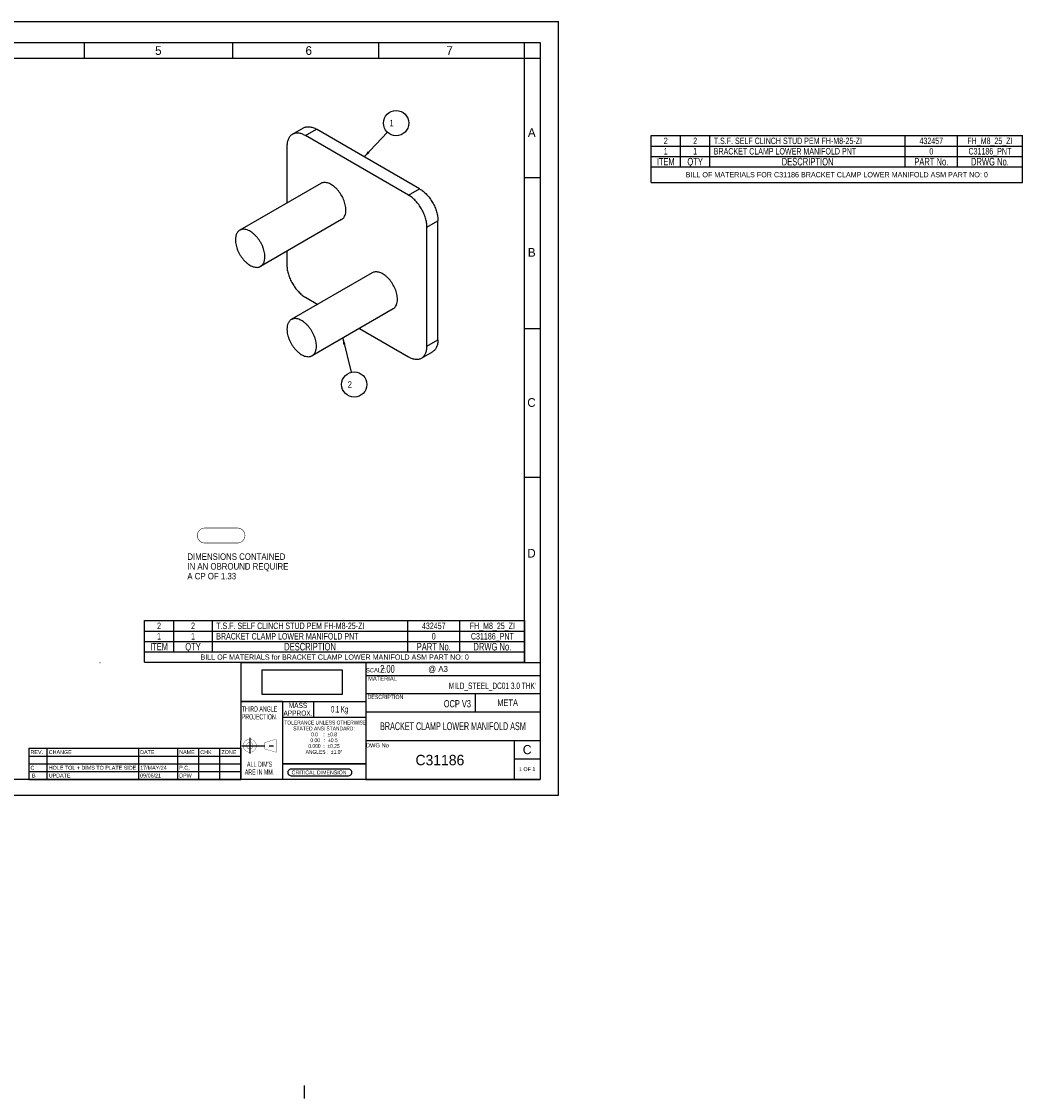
# Model space of a CAD drawing. Header units: millimetres. Extents: x 0 to 299, y -58 to 148.
# Tile 2 of 2: x 107 to 299, y -58 to 148. Entities that reach past the tile are written whole.
import ezdxf

# ---------------------------------------------------------------- set-up
doc = ezdxf.new("R2010")
doc.units = ezdxf.units.MM
doc.header["$LTSCALE"] = 11.55
doc.linetypes.add('CENTER', pattern=[0.6, 0.375, -0.075, 0.075, -0.075])
doc.layers.get('0').update_dxf_attribs({"linetype": 'CONTINUOUS'})
doc.layers.add('02___PRT_ALL_AXES', color=7, linetype='CONTINUOUS')
doc.styles.get("Standard").update_dxf_attribs({"font": 'txt', "width": 0.9})
doc.styles.add('TEXTSTYLE_10', font='cgomg.ttf')
doc.styles.add('TEXTSTYLE_12', font='ar_wgl__.ttf')
doc.styles.add('TEXTSTYLE_2', font='txt')
doc.styles.add('TEXTSTYLE_3', font='txt', dxfattribs={"width": 0.75})
doc.styles.add('TEXTSTYLE_4', font='txt', dxfattribs={"width": 0.6})
doc.styles.add('TEXTSTYLE_5', font='txt', dxfattribs={"width": 0.8})
doc.styles.add('TEXTSTYLE_7', font='txt', dxfattribs={"width": 0.9})
doc.styles.add('TEXTSTYLE_8', font='txt', dxfattribs={"width": 0.65})
doc.styles.add('TEXTSTYLE_9', font='txt', dxfattribs={"width": 0.55})
doc.dimstyles.get("Standard").update_dxf_attribs({"dimtxt": 1.25, "dimasz": 1.25, "dimexe": 1.5, "dimexo": 1.5, "dimtad": 1, "dimzin": 0, "dimdsep": 46, "dimtxsty": 'Standard', "dimblk": '_FILLED', "dimblk1": '_FILLED', "dimblk2": '_FILLED', "dimcen": 0.09, "dimazin": 0, "dimtol": 1, "dimtp": 0.2, "dimtm": 0.2, "dimtfac": 1, "dimtofl": 0, "dimtmove": 0, "dimatfit": 3, "dimldrblk": '_FILLED', "dimfxl": 0, "dimtolj": 1, "dimtzin": 0, "dimarcsym": 0})
picture_1 = doc.add_image_def('image1.png', size_in_pixel=(91, 28))

# ---------------------------------------------------------------- blocks, each defined once
blk = doc.blocks.new('_FILLED')
at = {"color": 0, "linetype": 'ByBlock'}
blk.add_solid([(0, 0), (-1, 0.2), (-1, -0.2)], dxfattribs=at)
blk = doc.blocks.new('BALLOON_BL0', base_point=(178.84, 129))
at = {"color": 2, "linetype": 'Continuous'}
blk.add_circle((178.84, 129), 2.42, dxfattribs=at)
at = {"color": 2, "linetype": 'Continuous', "insert": (177.15, 129.63), "char_height": 1.25, "width": 3.375, "attachment_point": 1, "line_spacing_factor": 0.9}
blk.add_mtext(' 1 ', dxfattribs=at)
blk = doc.blocks.new('BALLOON_BL1', base_point=(170.81, 78.83))
at = {"color": 2, "linetype": 'Continuous'}
blk.add_circle((170.81, 78.83), 2.42, dxfattribs=at)
at = {"color": 2, "linetype": 'Continuous', "insert": (169.12, 79.45), "char_height": 1.25, "width": 3.375, "attachment_point": 1, "line_spacing_factor": 0.9}
blk.add_mtext(' 2 ', dxfattribs=at)

msp = doc.modelspace()

# ---------------------------------------------------------------- linework, layer by layer
at = {"color": 7, "linetype": 'Continuous'}
for p, q in [((0, 148.5), (210, 148.5)), ((210, 0), (210, 148.5)), ((3, 144.5), (206.5, 144.5)), ((119, 141.5), (119, 144.5)), ((147.5, 141.5), (147.5, 144.5)), ((175.5, 141.5), (175.5, 144.5)), ((203.5, 25.5), (203.5, 144.5)), ((206.5, 144.5), (206.5, 3)), ((3, 141.5), (206.5, 141.5)), ((158.9254, 126.8556), (161.0467, 128.0803)), ((161.4254, 126.608), (163.5467, 127.8327)), ((181.2245, 115.1772), (161.4254, 126.608)), ((157.8899, 124.5667), (157.8899, 113.6721)), ((206.5, 118.5), (203.5, 118.5)), ((181.2245, 115.1772), (183.3458, 116.402)), ((184.76, 109.0535), (186.8813, 110.2783)), ((184.76, 86.1915), (184.76, 109.0535)), ((157.8899, 104.4345), (157.8899, 101.7046)), ((161.4254, 95.5809), (163.7892, 94.2162)), ((171.7893, 89.5974), (181.2245, 84.1502)), ((206.5, 89.5), (203.5, 89.5)), ((184.76, 86.1915), (186.8813, 87.4162)), ((183.7245, 83.9025), (185.8458, 85.1273)), ((206.5, 61), (203.5, 61)), ((121.9976, 25.3994), (121.9926, 25.3944)), ((173, 25.5), (173, 3)), ((157.0005, 18.0002), (149.0223, 18.0073)), ((157.0002, 18.0002), (157, 3)), ((173, 6.0007), (157, 6.0007)), ((169.708, 5.0237), (158.6907, 5.0124)), ((206.5, 3), (3, 3)), ((158.6913, 3.7468), (169.7087, 3.7468)), ((0, 0), (210, 0)), ((161.2748, -58.2027), (161.2748, -55.7027))]:
    msp.add_line(p, q, dxfattribs=at)
at = {"color": 3, "linetype": 'Continuous'}
for p, q in [((183.3458, 116.402), (163.5467, 127.8327)), ((186.8813, 87.4162), (186.8813, 110.2783))]:
    msp.add_line(p, q, dxfattribs=at)
at = {"color": 2, "linetype": 'Continuous'}
for p, q in [((227.7869, 117.6024), (227.7869, 126.6024)), ((227.7869, 126.6024), (299.0869, 126.6024)), ((233.4119, 120.6024), (233.4119, 126.6024)), ((239.0869, 120.6024), (239.0869, 126.6024)), ((276.5869, 120.6024), (276.5869, 126.6024)), ((286.5869, 120.6024), (286.5869, 126.6024)), ((299.0869, 117.6024), (299.0869, 126.6024)), ((227.7869, 124.6024), (299.0869, 124.6024)), ((227.7869, 122.6024), (299.0869, 122.6024)), ((227.7869, 120.6024), (299.0869, 120.6024)), ((227.7869, 117.6024), (299.0869, 117.6024)), ((130.5144, 25.5119), (130.5144, 33.5119)), ((130.5144, 33.5119), (203.5689, 33.5119)), ((136.1394, 27.5119), (136.1394, 33.5119)), ((143.5689, 27.5119), (143.5689, 33.5119)), ((181.0689, 27.5119), (181.0689, 33.5119)), ((191.0689, 27.5119), (191.0689, 33.5119)), ((203.5689, 25.5119), (203.5689, 33.5119)), ((130.5144, 31.5119), (203.5689, 31.5119)), ((130.5144, 29.5119), (203.5689, 29.5119)), ((130.5144, 27.5119), (203.5689, 27.5119)), ((130.5144, 25.5119), (203.5689, 25.5119)), ((149.025, 25.4999), (173, 25.4999)), ((149.025, 25.4999), (149.025, 17.9999)), ((173, 25.5), (206.5, 25.5)), ((173, 25.5), (173, 3)), ((173, 25.4999), (173, 17.9999)), ((206.5, 25.5), (206.5, 3)), ((173, 23), (206.5, 23)), ((173, 19.5), (206.5, 19.5)), ((194, 19.5), (194, 16)), ((149.0164, 18.0073), (149, 3)), ((149.025, 17.9999), (173, 17.9999)), ((157, 18), (173, 18)), ((157, 18), (157, 6)), ((163, 18), (163, 15)), ((173, 18), (173, 6)), ((157, 15), (173, 15)), ((173, 16), (206.5, 16)), ((173, 10.5), (206.5, 10.5)), ((201.5, 10.5), (201.5, 3)), ((201.5, 10.5), (201.5, 5)), ((108.3176, 9.0269), (149.0176, 9.0269)), ((108.3176, 9.0269), (108.3176, 3.0269)), ((111.8176, 9.0269), (111.8176, 3.0269)), ((129.3676, 9.0269), (129.3676, 3.0269)), ((136.8676, 9.0269), (136.8676, 3.0269)), ((140.9176, 9.0269), (140.9176, 3.0269)), ((144.9676, 9.0269), (144.9676, 3.0269)), ((149.0176, 9.0269), (149.0176, 3.0269)), ((108.3176, 7.5269), (149.0176, 7.5269)), ((201.5, 7), (206.5, 7)), ((201.5, 7), (206.5, 7)), ((108.3176, 6.0269), (149.0176, 6.0269)), ((108.3176, 4.5269), (149.0176, 4.5269)), ((157, 6), (173, 6)), ((108.3176, 3.0269), (149.0176, 3.0269)), ((173, 3), (206.5, 3))]:
    msp.add_line(p, q, dxfattribs=at)
at = {"color": 7, "linetype": 'CENTER'}
for p, q in [((150.75, 11), (150.75, 8)), ((150.7553, 10.9975), (150.7553, 7.9975)), ((149.25, 9.5), (156.125, 9.5)), ((149.2553, 9.4975), (156.1303, 9.4975))]:
    msp.add_line(p, q, dxfattribs=at)
at = {"color": 7, "linetype": 'Continuous', "const_width": 0.1}
for points in [[(142.1009, 51.2827, 0.99134215), (142.1009, 48.4077)], [(148.3509, 48.4077, 1.0219754), (148.3509, 51.2827)]]:
    msp.add_lwpolyline(points, format="xyb", dxfattribs=at)
for points in [[(142.1009, 51.2827), (148.3509, 51.2827)], [(148.3509, 48.4077), (142.1009, 48.4077)]]:
    msp.add_lwpolyline(points, dxfattribs=at)
at = {"color": 2, "linetype": 'Continuous', "const_width": 0.05}
for points in [[(149.5, 9.5, 1), (152, 9.5, 1)], [(149.5053, 9.4975, 1), (152.0053, 9.4975, 1)], [(150.125, 9.5, 1), (151.375, 9.5, 1)], [(150.1303, 9.4975, 1), (151.3803, 9.4975, 1)]]:
    msp.add_lwpolyline(points, format="xyb", close=True, dxfattribs=at)
for points in [[(153.625, 10.125), (155.8125, 10.75)], [(153.6303, 10.1225), (155.8178, 10.7475)], [(155.8125, 10.75), (155.8125, 8.25)], [(155.8178, 10.7475), (155.8178, 8.2475)], [(153.625, 8.875), (153.625, 10.125)], [(155.8125, 8.25), (153.625, 8.875)], [(153.6303, 8.8725), (153.6303, 10.1225)], [(155.8178, 8.2475), (153.6303, 8.8725)]]:
    msp.add_lwpolyline(points, dxfattribs=at)
at = {"color": 7, "linetype": 'Continuous'}
for centre, radius, start, end in [((158.6913, 4.3796), 0.6328, 89.842445, 270), ((169.7087, 4.3853), 0.6385, 270, 90.086771)]:
    msp.add_arc(centre, radius, start, end, dxfattribs=at)
at = {"color": 3, "linetype": 'Continuous'}
for points, knots in [([(161.0467, 128.0803), (161.1287, 128.1277), (161.3027, 128.2092), (161.5844, 128.287), (161.8846, 128.3205), (162.2002, 128.3095), (162.5282, 128.2545), (162.9903, 128.1198), (163.3272, 127.9594), (163.5467, 127.8327)], [0, 0, 0, 0, 0.1080477, 0.21813283, 0.33210891, 0.45150822, 0.5774558, 0.71072115, 1, 1, 1, 1]), ([(183.3458, 116.402), (183.5878, 116.2622), (184.0659, 115.9271), (184.7237, 115.3117), (185.3299, 114.5843), (185.8616, 113.772), (186.2992, 112.9054), (186.6261, 112.0167), (186.8301, 111.1393), (186.8813, 110.5578), (186.8813, 110.2783)], [0, 0, 0, 0, 0.11415734, 0.23732404, 0.36697519, 0.49999892, 0.6330228, 0.76267438, 0.88584178, 1, 1, 1, 1]), ([(186.8813, 87.4162), (186.8813, 87.1628), (186.8517, 86.7908), (186.7374, 86.3232), (186.621, 86.0116), (186.4727, 85.7328), (186.2936, 85.4895), (186.0854, 85.2846), (185.9277, 85.1746), (185.8458, 85.1273)], [0, 0, 0, 0, 0.28927982, 0.42254544, 0.54849311, 0.66789232, 0.78186811, 0.8919528, 1, 1, 1, 1])]:
    msp.add_open_spline(points, degree=3, knots=knots, dxfattribs=at)
at = {"color": 7, "linetype": 'Continuous'}
for points, knots in [([(158.9254, 126.8556), (158.8434, 126.8083), (158.6858, 126.6983), (158.4776, 126.4933), (158.2984, 126.2501), (158.1502, 125.9713), (158.0338, 125.6597), (157.9194, 125.1921), (157.8899, 124.8201), (157.8899, 124.5667)], [0, 0, 0, 0, 0.1080472, 0.21813189, 0.33210768, 0.45150689, 0.57745456, 0.71072018, 1, 1, 1, 1]), ([(161.4254, 126.608), (161.2059, 126.7347), (160.869, 126.8951), (160.4069, 127.0298), (160.0789, 127.0848), (159.7633, 127.0958), (159.4631, 127.0623), (159.1814, 126.9845), (159.0074, 126.9029), (158.9254, 126.8556)], [0, 0, 0, 0, 0.28927885, 0.4225442, 0.54849178, 0.66789109, 0.78186717, 0.8919523, 1, 1, 1, 1]), ([(184.76, 109.0535), (184.76, 109.333), (184.7088, 109.9146), (184.5047, 110.792), (184.1779, 111.6807), (183.7403, 112.5473), (183.2086, 113.3595), (182.6024, 114.087), (181.9446, 114.7024), (181.4665, 115.0375), (181.2245, 115.1772)], [0, 0, 0, 0, 0.11415822, 0.23732562, 0.3669772, 0.50000108, 0.63302481, 0.76267596, 0.88584266, 1, 1, 1, 1]), ([(157.8899, 101.7046), (157.8899, 101.4251), (157.941, 100.8436), (158.1451, 99.9662), (158.472, 99.0775), (158.9096, 98.2108), (159.4413, 97.3986), (160.0475, 96.6712), (160.7053, 96.0557), (161.1834, 95.7206), (161.4254, 95.5809)], [0, 0, 0, 0, 0.11415822, 0.23732562, 0.3669772, 0.50000108, 0.63302481, 0.76267596, 0.88584266, 1, 1, 1, 1]), ([(183.7245, 83.9025), (183.8064, 83.9499), (183.9641, 84.0598), (184.1723, 84.2648), (184.3514, 84.5081), (184.4997, 84.7869), (184.6161, 85.0984), (184.7304, 85.566), (184.76, 85.938), (184.76, 86.1915)], [0, 0, 0, 0, 0.1080472, 0.21813189, 0.33210768, 0.45150689, 0.57745456, 0.71072018, 1, 1, 1, 1]), ([(181.2245, 84.1502), (181.4439, 84.0234), (181.7809, 83.8631), (182.243, 83.7283), (182.571, 83.6733), (182.8866, 83.6623), (183.1868, 83.6958), (183.4684, 83.7737), (183.6425, 83.8552), (183.7245, 83.9025)], [0, 0, 0, 0, 0.28927885, 0.4225442, 0.54849178, 0.66789109, 0.78186717, 0.8919523, 1, 1, 1, 1])]:
    msp.add_open_spline(points, degree=3, knots=knots, dxfattribs=at)
at = {"layer": '02___PRT_ALL_AXES', "color": 7, "linetype": 'Continuous'}
for p, q in [((164.3752, 117.4164), (148.8189, 108.435)), ((168.3752, 110.4882), (152.8189, 101.5068)), ((174.2747, 100.27), (158.7184, 91.2886)), ((178.2747, 93.3418), (162.7184, 84.3604))]:
    msp.add_line(p, q, dxfattribs=at)
for centre, radius, start, end in [((165.0489, 116.2476), 1.349, 110.302952, 119.962265), ((165.0588, 116.222), 1.3765, 109.776171, 110.319733), ((167.7043, 111.6498), 1.3414, 300.009169, 309.725097), ((167.6828, 111.6772), 1.3763, 309.681474, 310.223451), ((174.9485, 99.1012), 1.349, 110.302952, 119.962265), ((174.9584, 99.0756), 1.3765, 109.776171, 110.319733), ((177.6038, 94.5034), 1.3414, 300.009169, 309.725097), ((177.5823, 94.5308), 1.3763, 309.681474, 310.223451)]:
    msp.add_arc(centre, radius, start, end, dxfattribs=at)
for points, knots in [([(169.2036, 112.3193), (169.2036, 112.4777), (169.1831, 112.8044), (169.0986, 113.3007), (168.9608, 113.8097), (168.7078, 114.4972), (168.2806, 115.3223), (167.7308, 116.0654), (167.2326, 116.5808), (166.847, 116.911), (166.452, 117.1835), (166.055, 117.393), (165.6633, 117.5353), (165.284, 117.6072), (164.9244, 117.6063), (164.698, 117.5551), (164.5931, 117.5173)], [0, 0, 0, 0, 0.06140674, 0.1265971, 0.194895, 0.26556403, 0.41031209, 0.55345904, 0.62219146, 0.68790438, 0.74995001, 0.80787623, 0.86149304, 0.91094286, 0.95677603, 1, 1, 1, 1]), ([(168.5716, 110.6264), (168.6227, 110.6696), (168.7201, 110.7651), (168.893, 110.9892), (169.0618, 111.33), (169.1799, 111.8029), (169.2036, 112.1421), (169.2036, 112.3193)], [0, 0, 0, 0, 0.10789312, 0.21899497, 0.45479799, 0.71435747, 1, 1, 1, 1]), ([(148.819, 108.4351), (148.7534, 108.3972), (148.6273, 108.3092), (148.4607, 108.1453), (148.3174, 107.9507), (148.1987, 107.7276), (148.1056, 107.4783), (148.0141, 107.1042), (147.9904, 106.8066), (147.9904, 106.6039)], [0, 0, 0, 0, 0.10804812, 0.21813192, 0.33210585, 0.45150409, 0.57746095, 0.71071868, 1, 1, 1, 1]), ([(153.6473, 103.3379), (153.6473, 103.5039), (153.6248, 103.8465), (153.5323, 104.3668), (153.3819, 104.8998), (153.1769, 105.4344), (152.9215, 105.959), (152.6213, 106.4625), (152.2826, 106.9342), (151.9126, 107.3641), (151.5193, 107.7429), (151.1108, 108.0627), (150.6957, 108.3167), (150.2825, 108.4993), (149.8791, 108.6065), (149.494, 108.635), (149.1911, 108.5904), (148.9707, 108.5142), (148.8681, 108.4634), (148.819, 108.4351)], [0, 0, 0, 0, 0.06238763, 0.12873095, 0.19832796, 0.27030928, 0.34369122, 0.41742773, 0.4904571, 0.56174875, 0.63035121, 0.6954441, 0.75639705, 0.81283969, 0.86474544, 0.91252514, 0.95710393, 0.97866621, 1, 1, 1, 1]), ([(147.9904, 106.6039), (147.9904, 106.4379), (148.0129, 106.0953), (148.1054, 105.5751), (148.2558, 105.042), (148.4609, 104.5075), (148.7163, 103.9828), (149.0165, 103.4793), (149.3552, 103.0076), (149.7251, 102.5777), (150.1185, 102.1989), (150.5269, 101.8791), (150.942, 101.6251), (151.3553, 101.4425), (151.7586, 101.3353), (152.1438, 101.3068), (152.4466, 101.3514), (152.667, 101.4276), (152.7696, 101.4784), (152.8188, 101.5067)], [0, 0, 0, 0, 0.06238763, 0.12873095, 0.19832796, 0.27030928, 0.34369122, 0.41742773, 0.4904571, 0.56174875, 0.63035121, 0.6954441, 0.75639705, 0.81283969, 0.86474544, 0.91252514, 0.95710393, 0.97866621, 1, 1, 1, 1]), ([(152.8188, 101.5067), (152.8844, 101.5446), (153.0105, 101.6326), (153.1771, 101.7965), (153.3204, 101.9912), (153.439, 102.2142), (153.5321, 102.4635), (153.6236, 102.8376), (153.6473, 103.1352), (153.6473, 103.3379)], [0, 0, 0, 0, 0.10804812, 0.21813192, 0.33210585, 0.45150409, 0.57746095, 0.71071868, 1, 1, 1, 1]), ([(179.1031, 95.1729), (179.1031, 95.3313), (179.0826, 95.658), (178.9981, 96.1543), (178.8603, 96.6633), (178.6073, 97.3508), (178.1801, 98.1759), (177.6304, 98.919), (177.1322, 99.4344), (176.7466, 99.7645), (176.3515, 100.037), (175.9545, 100.2466), (175.5628, 100.3889), (175.1835, 100.4608), (174.8239, 100.4599), (174.5975, 100.4087), (174.4926, 100.3709)], [0, 0, 0, 0, 0.06140674, 0.1265971, 0.194895, 0.26556403, 0.41031209, 0.55345904, 0.62219146, 0.68790438, 0.74995001, 0.80787623, 0.86149304, 0.91094286, 0.95677603, 1, 1, 1, 1]), ([(178.4711, 93.48), (178.5222, 93.5232), (178.6197, 93.6187), (178.7925, 93.8428), (178.9613, 94.1836), (179.0794, 94.6565), (179.1031, 94.9957), (179.1031, 95.1729)], [0, 0, 0, 0, 0.10789312, 0.21899497, 0.45479799, 0.71435747, 1, 1, 1, 1]), ([(158.7185, 91.2887), (158.6529, 91.2508), (158.5268, 91.1628), (158.3602, 90.9989), (158.2169, 90.8042), (158.0983, 90.5812), (158.0052, 90.3319), (157.9137, 89.9578), (157.89, 89.6602), (157.89, 89.4575)], [0, 0, 0, 0, 0.10804812, 0.21813192, 0.33210585, 0.45150409, 0.57746095, 0.71071868, 1, 1, 1, 1]), ([(163.5469, 86.1915), (163.5469, 86.3575), (163.5244, 86.7001), (163.4319, 87.2204), (163.2815, 87.7534), (163.0764, 88.2879), (162.821, 88.8126), (162.5208, 89.3161), (162.1821, 89.7878), (161.8122, 90.2177), (161.4188, 90.5965), (161.0104, 90.9163), (160.5953, 91.1703), (160.182, 91.3529), (159.7787, 91.4601), (159.3935, 91.4886), (159.0907, 91.444), (158.8703, 91.3678), (158.7677, 91.317), (158.7185, 91.2887)], [0, 0, 0, 0, 0.06238763, 0.12873095, 0.19832796, 0.27030928, 0.34369122, 0.41742773, 0.4904571, 0.56174875, 0.63035121, 0.6954441, 0.75639705, 0.81283969, 0.86474544, 0.91252514, 0.95710393, 0.97866621, 1, 1, 1, 1]), ([(157.89, 89.4575), (157.89, 89.2915), (157.9125, 88.9489), (158.005, 88.4286), (158.1554, 87.8956), (158.3604, 87.361), (158.6158, 86.8364), (158.916, 86.3329), (159.2547, 85.8612), (159.6247, 85.4313), (160.018, 85.0525), (160.4265, 84.7327), (160.8416, 84.4787), (161.2548, 84.2961), (161.6582, 84.1889), (162.0433, 84.1604), (162.3462, 84.205), (162.5666, 84.2812), (162.6692, 84.332), (162.7183, 84.3603)], [0, 0, 0, 0, 0.06238763, 0.12873095, 0.19832796, 0.27030928, 0.34369122, 0.41742773, 0.4904571, 0.56174875, 0.63035121, 0.6954441, 0.75639705, 0.81283969, 0.86474544, 0.91252514, 0.95710393, 0.97866621, 1, 1, 1, 1]), ([(162.7183, 84.3603), (162.7839, 84.3982), (162.91, 84.4862), (163.0766, 84.6501), (163.2199, 84.8447), (163.3386, 85.0678), (163.4317, 85.3171), (163.5232, 85.6912), (163.5469, 85.9888), (163.5469, 86.1915)], [0, 0, 0, 0, 0.10804812, 0.21813192, 0.33210585, 0.45150409, 0.57746095, 0.71071868, 1, 1, 1, 1])]:
    msp.add_open_spline(points, degree=3, knots=knots, dxfattribs=at)

# ---------------------------------------------------------------- block references
at = {"color": 2, "linetype": 'Continuous'}
for name, p in [('BALLOON_BL0', (178.8417, 129.0046)), ('BALLOON_BL1', (170.8079, 78.8264))]:
    msp.add_blockref(name, p, dxfattribs=at)

# ---------------------------------------------------------------- texts
at = {"color": 2, "linetype": 'Continuous', "line_spacing_factor": 0.9}
for s, insert, char_height, width, attachment_point, style in [('5', (132.5709, 143.7624), 1.6687, 1.668673, 1, 'TEXTSTYLE_2'), ('6', (161.4499, 143.7624), 1.6687, 1.668673, 1, 'TEXTSTYLE_2'), ('7', (188.4768, 143.7624), 1.6687, 1.668673, 1, 'TEXTSTYLE_2'), ('A', (204.1379, 128.025), 1.6687, 1.668673, 1, 'TEXTSTYLE_2'), ('2', (230.5994, 126.2274), 1.25, 0.8125, 2, 'TEXTSTYLE_8'), ('2', (236.2494, 126.2274), 1.25, 0.8125, 2, 'TEXTSTYLE_8'), ('T.S.F. SELF CLINCH STUD PEM FH-M8-25-ZI', (239.8298, 126.2274), 1.25, 31.6875, 1, 'TEXTSTYLE_8'), ('432457', (281.5869, 126.2274), 1.25, 4.875, 2, 'TEXTSTYLE_8'), ('FH_M8_25_ZI', (292.8369, 126.2274), 1.25, 8.9375, 2, 'TEXTSTYLE_8'), ('1', (230.5994, 124.2274), 1.25, 0.8125, 2, 'TEXTSTYLE_8'), ('1', (236.2494, 124.2274), 1.25, 0.8125, 2, 'TEXTSTYLE_8'), ('BRACKET CLAMP LOWER MANIFOLD PNT', (239.8298, 124.2274), 1.25, 26, 1, 'TEXTSTYLE_8'), ('0', (281.5869, 124.2274), 1.25, 0.8125, 2, 'TEXTSTYLE_8'), ('C31186_PNT', (292.8369, 124.2274), 1.25, 8.125, 2, 'TEXTSTYLE_8'), ('ITEM', (230.5994, 122.2899), 1.375, 4.125, 2, 'TEXTSTYLE_3'), ('QTY', (236.2494, 122.3274), 1.45, 3.2625, 2, 'TEXTSTYLE_3'), ('DESCRIPTION', (257.8369, 122.3274), 1.45, 11.9625, 2, 'TEXTSTYLE_3'), ('PART No.', (281.5869, 122.3274), 1.45, 8.7, 2, 'TEXTSTYLE_3'), ('DRWG No.', (292.8369, 122.3274), 1.45, 8.7, 2, 'TEXTSTYLE_3'), ('BILL OF MATERIALS FOR C31186 BRACKET CLAMP LOWER MANIFOLD ASM PART NO: 0', (263.4369, 119.6024), 1, 83.928571, 2, 'TEXTSTYLE_7'), ('B', (204.1379, 105.0287), 1.6687, 1.668673, 1, 'TEXTSTYLE_2'), ('C', (204.0246, 76.2128), 1.6687, 1.668673, 1, 'TEXTSTYLE_2'), ('D', (204.0246, 47.2845), 1.6687, 1.668673, 1, 'TEXTSTYLE_2'), ('2', (133.3269, 33.1369), 1.25, 0.8125, 2, 'TEXTSTYLE_8'), ('2', (139.8541, 33.1369), 1.25, 0.8125, 2, 'TEXTSTYLE_8'), ('T.S.F. SELF CLINCH STUD PEM FH-M8-25-ZI', (144.3118, 33.1369), 1.25, 31.6875, 1, 'TEXTSTYLE_8'), ('432457', (186.0689, 33.1369), 1.25, 4.875, 2, 'TEXTSTYLE_8'), ('FH_M8_25_ZI', (197.3189, 33.1369), 1.25, 8.9375, 2, 'TEXTSTYLE_8'), ('1', (133.3269, 31.1369), 1.25, 0.8125, 2, 'TEXTSTYLE_8'), ('1', (139.8541, 31.1369), 1.25, 0.8125, 2, 'TEXTSTYLE_8'), ('BRACKET CLAMP LOWER MANIFOLD PNT', (144.3118, 31.1369), 1.25, 26, 1, 'TEXTSTYLE_8'), ('0', (186.0689, 31.1369), 1.25, 0.8125, 2, 'TEXTSTYLE_8'), ('C31186_PNT', (197.3189, 31.1369), 1.25, 8.125, 2, 'TEXTSTYLE_8'), ('ITEM', (133.3269, 29.1994), 1.375, 4.125, 2, 'TEXTSTYLE_3'), ('QTY', (139.8541, 29.2369), 1.45, 3.2625, 2, 'TEXTSTYLE_3'), ('DESCRIPTION', (162.3189, 29.2369), 1.45, 11.9625, 2, 'TEXTSTYLE_3'), ('PART No.', (186.0689, 29.2369), 1.45, 8.7, 2, 'TEXTSTYLE_3'), ('DRWG No.', (197.3189, 29.2369), 1.45, 8.7, 2, 'TEXTSTYLE_3'), ('BILL OF MATERIALS for BRACKET CLAMP LOWER MANIFOLD ASM PART NO: 0', (167.0416, 27.0119), 1, 75.821429, 2, 'TEXTSTYLE_7'), ('     2.00', (173.7875, 25), 1.5, 8.1, 1, 'TEXTSTYLE_4'), ('@ A3', (185.0043, 24.8042), 1.125, 4.5, 1, 'TEXTSTYLE_2'), ('SCALE', (173.0646, 24.3888), 0.80096, 4.004815, 1, 'TEXTSTYLE_2'), ('MATERIAL', (173.4624, 22.7859), 0.80096, 6.407704, 1, 'TEXTSTYLE_2'), ("   MILD_STEEL_DC01 3.0 THK'", (205.7125, 21.625), 1.25, 20.25, 3, 'TEXTSTYLE_4'), ('DESCRIPTION', (173.3619, 19.2692), 0.800963, 6.607945, 1, 'TEXTSTYLE_3'), ("THIRD ANGLE\\PPROJECTION.\\P \\P \\P \\P \\P \\PALL DIM'S\\PARE IN MM.", (152.6184, 17.0684), 1.01, 6.666, 2, 'TEXTSTYLE_4'), ('MASS\\PAPPROX.', (160, 17.75), 1, 5.25, 2, 'TEXTSTYLE_3'), ('0.1 Kg', (168, 17.125), 1.25, 4.125, 2, 'TEXTSTYLE_9'), ('OCP V3', (193.2125, 18.25), 1.375, 6.1875, 3, 'TEXTSTYLE_3'), ('META', (200.25, 18.375), 1.25, 3.75, 2, 'TEXTSTYLE_3'), (' \\H0.75;TOLERANCE UNLESS OTHERWISE \\PSTATED ANSi STANDARD:\\P0.0    :  \\fgdt;{\\fgdt;`}\\ftxt;0.8\\P0.00   :  \\fgdt;{\\fgdt;`}\\ftxt;0.5\\P0.000  :  \\fgdt;{\\fgdt;`}\\ftxt;0.25\\PANGLES :  \\fgdt;{\\fgdt;`}\\ftxt;1.0\\fgdt;{\\fgdt;~}', (165, 14.3125), 1.75, 16.5, 2, 'TEXTSTYLE_3'), ('BRACKET CLAMP LOWER MANIFOLD ASM', (189.75, 14), 1.5, 26.4, 2, 'TEXTSTYLE_9'), ('DWG No', (173.0334, 9.9824), 0.80096, 4.805777, 1, 'TEXTSTYLE_2'), ('C', (204, 9.625), 1.75, 1.702148, 2, 'TEXTSTYLE_10'), ('C31186', (187.25, 7.75), 2, 12, 2, 'TEXTSTYLE_2'), ('C', (108.6551, 5.6519), 0.75, 0.755576, 1, 'TEXTSTYLE_12'), (' B', (108.6551, 4.1519), 0.75, 0.986989, 1, 'TEXTSTYLE_12'), ('CRITICAL DIMENSION', (158.7925, 4.7452), 0.75, 10.8, 1, 'TEXTSTYLE_5')]:
    msp.add_mtext(s, dxfattribs=dict(at, insert=insert, char_height=char_height, width=width, attachment_point=attachment_point, style=style))
for s, insert, char_height, width, attachment_point in [('DIMENSIONS CONTAINED\\PIN AN OBROUND REQUIRE\\PA CP OF 1.33', (138.7664, 46.4249), 1.25, 23.625, 1), ('REV.', (108.6551, 8.6519), 0.75, 2.7, 1), ('CHANGE', (112.1551, 8.6519), 0.75, 4.05, 1), ('DATE', (129.7051, 8.6519), 0.75, 2.7, 1), ('NAME', (137.2051, 8.6519), 0.75, 2.7, 1), ('CHK', (141.2551, 8.6519), 0.75, 2.025, 1), ('ZONE', (145.3051, 8.6519), 0.75, 2.7, 1), ('UPDATE', (112.1551, 4.1519), 0.75, 4.05, 1), ('HOLE TOL + DIMS TO PLATE SIDE', (112.1551, 5.6519), 0.75, 19.575, 1), ('09/06/21', (129.7051, 4.1519), 0.75, 5.4, 1), ('17/MAY/24', (129.7051, 5.6519), 0.75, 6.075, 1), ('P.C.', (137.2051, 5.6519), 0.75, 2.7, 1), ('DPW', (137.2051, 4.1519), 0.75, 2.025, 1), ('1 OF 1', (204, 5.375), 0.75, 4.05, 2)]:
    msp.add_mtext(s, dxfattribs=dict(at, insert=insert, char_height=char_height, width=width, attachment_point=attachment_point))

# ---------------------------------------------------------------- pictures from other files: only their frames are drawn
at = {"color": 7, "linetype": 'Continuous'}
image = msp.add_image(picture_1, insert=(153.1083, 19.3251), size_in_units=(15.4093, 4.7413), dxfattribs=at)
image.dxf.flags = 11

# ---------------------------------------------------------------- leaders
at = {"color": 2, "linetype": 'Continuous'}
for points in [[(172.7249, 122.5338), (177.1762, 127.2427)], [(168.5892, 87.7499), (170.2229, 81.1793)]]:
    msp.add_leader(points, dimstyle='Standard', override={"dimtad": 0}, dxfattribs=at)

doc.saveas('drawing.dxf')
